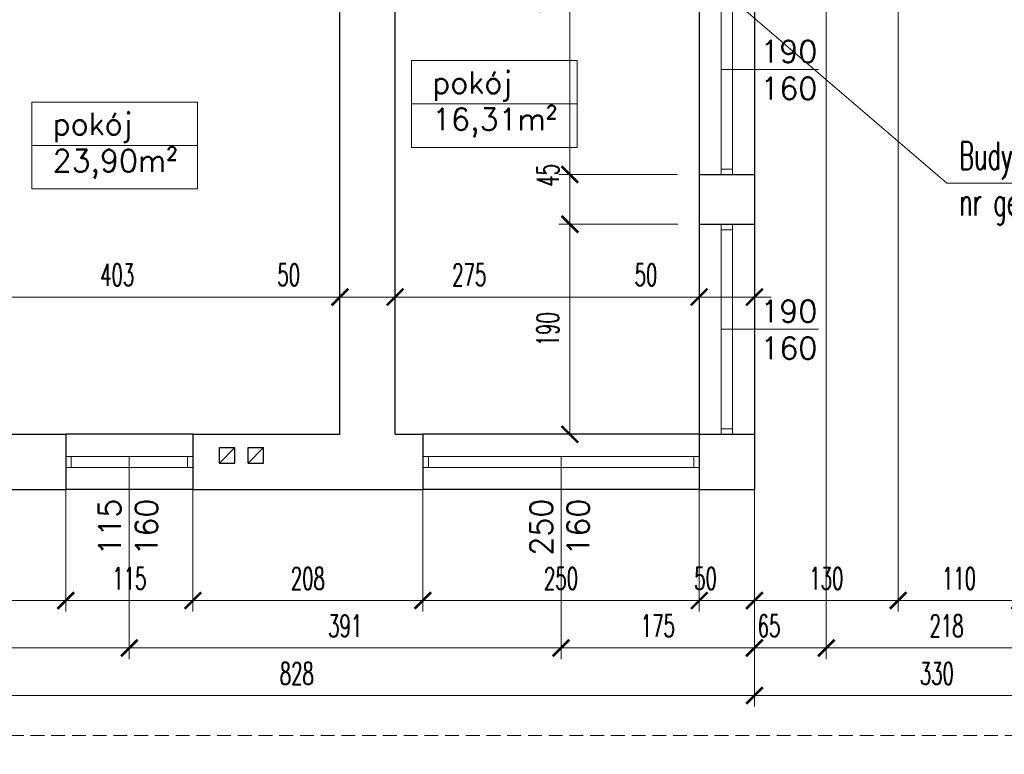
# Model space of a CAD drawing. Header units: millimetres. Extents: x 33311 to 435617, y -160714 to 185563.
# Tile 32 of 70: x 312348 to 321255, y -65051 to -58405. Entities that reach past the tile are written whole.
import ezdxf

# ---------------------------------------------------------------- set-up
doc = ezdxf.new("R2010")
doc.units = ezdxf.units.MM
doc.header["$MEASUREMENT"] = 0
doc.linetypes.add('HIDDEN2', pattern=[0.1875, 0.125, -0.0625])
doc.layers.get('Defpoints').update_dxf_attribs({"lineweight": 0})
for name, color, linetype, lineweight in [('[ 02przekrój istn', 42, 'Continuous', 30), ('[ 05widok istn', 50, 'Continuous', 30), ('[ 12stolarka istn', 211, 'Continuous', 13), ('[ 20ucięcie', 8, 'HIDDEN2', 13), ('[ 21kreskowanie', 9, 'Continuous', 13), ('[ 22wymiarowanie', 8, 'Continuous', 13), ('[ 23kota odnośnik', 1, 'Continuous', 13), ('[ 24ramka cienka', 1, 'Continuous', 13), ('[ 25ramka gruba', 4, 'Continuous', 30), ('[opisy2', 4, 'Continuous', 13), ('[opisy3', 2, 'Continuous', 30)]:
    doc.layers.add(name, color=color, linetype=linetype, lineweight=lineweight)
doc.styles.add('1.100', font='simplex.shx', dxfattribs={"height": 200})
doc.styles.add('99.2', font='simplex.shx', dxfattribs={"width": 0.6, "height": 200})
doc.styles.add('99.3', font='simplex.shx', dxfattribs={"width": 0.6, "height": 250})
doc.dimstyles.new('100cm', dxfattribs={"dimtxt": 200, "dimasz": 150, "dimexe": 100, "dimexo": 300, "dimgap": 100, "dimtad": 1, "dimdec": 0, "dimlfac": 0.1, "dimzin": 11, "dimtxsty": '99.2', "dimblk": 'ARCHTICK', "dimcen": 1.5, "dimclrd": 256, "dimclre": 256, "dimclrt": 4, "dimadec": 0, "dimazin": 0, "dimtfac": 0.75, "dimtdec": 0, "dimtix": 1, "dimtmove": 2, "dimatfit": 3, "dimfxl": 1, "dimtolj": 1, "dimtzin": 11, "dimlwd": -1, "dimlwe": -1, "dimarcsym": 0})

# ---------------------------------------------------------------- blocks, each defined once
blk = doc.blocks.new('_ArchTick')
at = {"color": 0, "linetype": 'ByBlock', "const_width": 0.15, "flags": 128}
blk.add_lwpolyline([(-0.5, -0.5), (0.5, 0.5)], dxfattribs=at)
blk = doc.blocks.new('*D250')
at = {"layer": '[ 22wymiarowanie', "transparency": 16777216}
for p, q in [((310714.5, -61409.5), (310714.5, -63760.3)), ((312764.5, -62533.9), (312764.5, -63760.3)), ((310714.5, -63660.3), (312764.5, -63660.3))]:
    blk.add_line(p, q, dxfattribs=at)
at = {"layer": 'Defpoints', "color": 0, "transparency": 16777216}
for p in [(310714.5, -61109.5), (312764.5, -62233.9), (312764.5, -63660.3)]:
    blk.add_point(p, dxfattribs=at)
at = {"layer": '[ 22wymiarowanie', "transparency": 16777216, "xscale": 150, "yscale": 150, "zscale": 150, "rotation": 180}
blk.add_blockref('_ArchTick', (310714.5, -63660.3), dxfattribs=at)
at = {"layer": '[ 22wymiarowanie', "transparency": 16777216, "xscale": 150, "yscale": 150, "zscale": 150}
blk.add_blockref('_ArchTick', (312764.5, -63660.3), dxfattribs=at)
at = {"layer": '[ 22wymiarowanie', "color": 4, "transparency": 16777216, "insert": (311739.5, -63460.3), "char_height": 200, "attachment_point": 5, "style": '99.2'}
blk.add_mtext('\\A1;\\H1x;\\W0.6;205', dxfattribs=at)
blk = doc.blocks.new('*D251')
at = {"layer": '[ 22wymiarowanie', "transparency": 16777216}
for p, q in [((312764.5, -62533.9), (312764.5, -63760.3)), ((313914.5, -62549.1), (313914.5, -63760.3)), ((312764.5, -63660.3), (313914.5, -63660.3))]:
    blk.add_line(p, q, dxfattribs=at)
at = {"layer": 'Defpoints', "color": 0, "transparency": 16777216}
for p in [(312764.5, -62233.9), (313914.5, -62249.1), (313914.5, -63660.3)]:
    blk.add_point(p, dxfattribs=at)
at = {"layer": '[ 22wymiarowanie', "transparency": 16777216, "xscale": 150, "yscale": 150, "zscale": 150, "rotation": 180}
blk.add_blockref('_ArchTick', (312764.5, -63660.3), dxfattribs=at)
at = {"layer": '[ 22wymiarowanie', "transparency": 16777216, "xscale": 150, "yscale": 150, "zscale": 150}
blk.add_blockref('_ArchTick', (313914.5, -63660.3), dxfattribs=at)
at = {"layer": '[ 22wymiarowanie', "color": 4, "transparency": 16777216, "insert": (313339.5, -63460.3), "char_height": 200, "attachment_point": 5, "style": '99.2'}
blk.add_mtext('\\A1;\\H1x;\\W0.6;115', dxfattribs=at)
blk = doc.blocks.new('*D252')
at = {"layer": '[ 22wymiarowanie', "transparency": 16777216}
for p, q in [((313914.5, -62549.1), (313914.5, -63760.3)), ((315994.5, -62540.1), (315994.5, -63760.3)), ((313914.5, -63660.3), (315994.5, -63660.3))]:
    blk.add_line(p, q, dxfattribs=at)
at = {"layer": 'Defpoints', "color": 0, "transparency": 16777216}
for p in [(313914.5, -62249.1), (315994.5, -62240.1), (315994.5, -63660.3)]:
    blk.add_point(p, dxfattribs=at)
at = {"layer": '[ 22wymiarowanie', "transparency": 16777216, "xscale": 150, "yscale": 150, "zscale": 150, "rotation": 180}
blk.add_blockref('_ArchTick', (313914.5, -63660.3), dxfattribs=at)
at = {"layer": '[ 22wymiarowanie', "transparency": 16777216, "xscale": 150, "yscale": 150, "zscale": 150}
blk.add_blockref('_ArchTick', (315994.5, -63660.3), dxfattribs=at)
at = {"layer": '[ 22wymiarowanie', "color": 4, "transparency": 16777216, "insert": (314954.5, -63460.3), "char_height": 200, "attachment_point": 5, "style": '99.2'}
blk.add_mtext('\\A1;\\H1x;\\W0.6;208', dxfattribs=at)
blk = doc.blocks.new('*D253')
at = {"layer": '[ 22wymiarowanie', "transparency": 16777216}
for p, q in [((315994.5, -62540.1), (315994.5, -63760.3)), ((318494.5, -62550), (318494.5, -63760.3)), ((315994.5, -63660.3), (318494.5, -63660.3))]:
    blk.add_line(p, q, dxfattribs=at)
at = {"layer": 'Defpoints', "color": 0, "transparency": 16777216}
for p in [(315994.5, -62240.1), (318494.5, -62250), (318494.5, -63660.3)]:
    blk.add_point(p, dxfattribs=at)
at = {"layer": '[ 22wymiarowanie', "transparency": 16777216, "xscale": 150, "yscale": 150, "zscale": 150, "rotation": 180}
blk.add_blockref('_ArchTick', (315994.5, -63660.3), dxfattribs=at)
at = {"layer": '[ 22wymiarowanie', "transparency": 16777216, "xscale": 150, "yscale": 150, "zscale": 150}
blk.add_blockref('_ArchTick', (318494.5, -63660.3), dxfattribs=at)
at = {"layer": '[ 22wymiarowanie', "color": 4, "transparency": 16777216, "insert": (317244.5, -63460.3), "char_height": 200, "attachment_point": 5, "style": '99.2'}
blk.add_mtext('\\A1;\\H1x;\\W0.6;250', dxfattribs=at)
blk = doc.blocks.new('*D254')
at = {"layer": '[ 22wymiarowanie', "transparency": 16777216}
for p, q in [((318494.5, -62550), (318494.5, -63760.3)), ((318994.5, -62587.7), (318994.5, -63760.3)), ((318494.5, -63660.3), (318994.5, -63660.3))]:
    blk.add_line(p, q, dxfattribs=at)
at = {"layer": 'Defpoints', "color": 0, "transparency": 16777216}
for p in [(318494.5, -62250), (318994.5, -62287.7), (318994.5, -63660.3)]:
    blk.add_point(p, dxfattribs=at)
at = {"layer": '[ 22wymiarowanie', "transparency": 16777216, "xscale": 150, "yscale": 150, "zscale": 150, "rotation": 180}
blk.add_blockref('_ArchTick', (318494.5, -63660.3), dxfattribs=at)
at = {"layer": '[ 22wymiarowanie', "transparency": 16777216, "xscale": 150, "yscale": 150, "zscale": 150}
blk.add_blockref('_ArchTick', (318994.5, -63660.3), dxfattribs=at)
at = {"layer": '[ 22wymiarowanie', "color": 4, "transparency": 16777216, "insert": (318551.2, -63460.3), "char_height": 200, "attachment_point": 5, "style": '99.2'}
blk.add_mtext('\\A1;\\H1x;\\W0.6;50', dxfattribs=at)
blk = doc.blocks.new('*D255')
at = {"layer": '[ 22wymiarowanie', "transparency": 16777216}
for p, q in [((320294.5, -56138.5), (320294.5, -63760.3)), ((318994.5, -62587.7), (318994.5, -63760.3)), ((318994.5, -63660.3), (320294.5, -63660.3))]:
    blk.add_line(p, q, dxfattribs=at)
at = {"layer": 'Defpoints', "color": 0, "transparency": 16777216}
for p in [(320294.5, -55838.5), (318994.5, -62287.7), (320294.5, -63660.3)]:
    blk.add_point(p, dxfattribs=at)
at = {"layer": '[ 22wymiarowanie', "transparency": 16777216, "xscale": 150, "yscale": 150, "zscale": 150, "rotation": 180}
blk.add_blockref('_ArchTick', (318994.5, -63660.3), dxfattribs=at)
at = {"layer": '[ 22wymiarowanie', "transparency": 16777216, "xscale": 150, "yscale": 150, "zscale": 150}
blk.add_blockref('_ArchTick', (320294.5, -63660.3), dxfattribs=at)
at = {"layer": '[ 22wymiarowanie', "color": 4, "transparency": 16777216, "insert": (319644.5, -63460.3), "char_height": 200, "attachment_point": 5, "style": '99.2'}
blk.add_mtext('\\A1;\\H1x;\\W0.6;130', dxfattribs=at)
blk = doc.blocks.new('*D256')
at = {"layer": '[ 22wymiarowanie', "transparency": 16777216}
for p, q in [((320294.5, -56138.5), (320294.5, -63760.3)), ((321394.5, -56127.5), (321394.5, -63760.3)), ((320294.5, -63660.3), (321394.5, -63660.3))]:
    blk.add_line(p, q, dxfattribs=at)
at = {"layer": 'Defpoints', "color": 0, "transparency": 16777216}
for p in [(320294.5, -55838.5), (321394.5, -55827.5), (321394.5, -63660.3)]:
    blk.add_point(p, dxfattribs=at)
at = {"layer": '[ 22wymiarowanie', "transparency": 16777216, "xscale": 150, "yscale": 150, "zscale": 150, "rotation": 180}
blk.add_blockref('_ArchTick', (320294.5, -63660.3), dxfattribs=at)
at = {"layer": '[ 22wymiarowanie', "transparency": 16777216, "xscale": 150, "yscale": 150, "zscale": 150}
blk.add_blockref('_ArchTick', (321394.5, -63660.3), dxfattribs=at)
at = {"layer": '[ 22wymiarowanie', "color": 4, "transparency": 16777216, "insert": (320844.5, -63460.3), "char_height": 200, "attachment_point": 5, "style": '99.2'}
blk.add_mtext('\\A1;\\H1x;\\W0.6;110', dxfattribs=at)
blk = doc.blocks.new('*D260')
at = {"layer": '[ 22wymiarowanie', "transparency": 16777216}
for p, q in [((310714.5, -62336.8), (310714.5, -64189)), ((313339.5, -62868.7), (313339.5, -64189)), ((310714.5, -64089), (313339.5, -64089))]:
    blk.add_line(p, q, dxfattribs=at)
at = {"layer": 'Defpoints', "color": 0, "transparency": 16777216}
for p in [(310714.5, -62036.8), (313339.5, -62568.7), (313339.5, -64089)]:
    blk.add_point(p, dxfattribs=at)
at = {"layer": '[ 22wymiarowanie', "transparency": 16777216, "xscale": 150, "yscale": 150, "zscale": 150, "rotation": 180}
blk.add_blockref('_ArchTick', (310714.5, -64089), dxfattribs=at)
at = {"layer": '[ 22wymiarowanie', "transparency": 16777216, "xscale": 150, "yscale": 150, "zscale": 150}
blk.add_blockref('_ArchTick', (313339.5, -64089), dxfattribs=at)
at = {"layer": '[ 22wymiarowanie', "color": 4, "transparency": 16777216, "insert": (312027, -63889), "char_height": 200, "attachment_point": 5, "style": '99.2'}
blk.add_mtext('\\A1;\\H1x;\\W0.6;263', dxfattribs=at)
blk = doc.blocks.new('*D261')
at = {"layer": '[ 22wymiarowanie', "transparency": 16777216}
for p, q in [((313339.5, -62868.7), (313339.5, -64189)), ((317244.5, -62879.4), (317244.5, -64189)), ((313339.5, -64089), (317244.5, -64089))]:
    blk.add_line(p, q, dxfattribs=at)
at = {"layer": 'Defpoints', "color": 0, "transparency": 16777216}
for p in [(313339.5, -62568.7), (317244.5, -62579.4), (317244.5, -64089)]:
    blk.add_point(p, dxfattribs=at)
at = {"layer": '[ 22wymiarowanie', "transparency": 16777216, "xscale": 150, "yscale": 150, "zscale": 150, "rotation": 180}
blk.add_blockref('_ArchTick', (313339.5, -64089), dxfattribs=at)
at = {"layer": '[ 22wymiarowanie', "transparency": 16777216, "xscale": 150, "yscale": 150, "zscale": 150}
blk.add_blockref('_ArchTick', (317244.5, -64089), dxfattribs=at)
at = {"layer": '[ 22wymiarowanie', "color": 4, "transparency": 16777216, "insert": (315292, -63889), "char_height": 200, "attachment_point": 5, "style": '99.2'}
blk.add_mtext('\\A1;\\H1x;\\W0.6;391', dxfattribs=at)
blk = doc.blocks.new('*D262')
at = {"layer": '[ 22wymiarowanie', "transparency": 16777216}
for p, q in [((318994.5, -62705.9), (318994.5, -64189)), ((317244.5, -62879.4), (317244.5, -64189)), ((317244.5, -64089), (318994.5, -64089))]:
    blk.add_line(p, q, dxfattribs=at)
at = {"layer": 'Defpoints', "color": 0, "transparency": 16777216}
for p in [(318994.5, -62405.9), (317244.5, -62579.4), (318994.5, -64089)]:
    blk.add_point(p, dxfattribs=at)
at = {"layer": '[ 22wymiarowanie', "transparency": 16777216, "xscale": 150, "yscale": 150, "zscale": 150, "rotation": 180}
blk.add_blockref('_ArchTick', (317244.5, -64089), dxfattribs=at)
at = {"layer": '[ 22wymiarowanie', "transparency": 16777216, "xscale": 150, "yscale": 150, "zscale": 150}
blk.add_blockref('_ArchTick', (318994.5, -64089), dxfattribs=at)
at = {"layer": '[ 22wymiarowanie', "color": 4, "transparency": 16777216, "insert": (318119.5, -63889), "char_height": 200, "attachment_point": 5, "style": '99.2'}
blk.add_mtext('\\A1;\\H1x;\\W0.6;175', dxfattribs=at)
blk = doc.blocks.new('*D263')
at = {"layer": '[ 22wymiarowanie', "transparency": 16777216}
for p, q in [((319644.5, -56200), (319644.5, -64189)), ((318994.5, -62705.9), (318994.5, -64189)), ((318994.5, -64089), (319644.5, -64089))]:
    blk.add_line(p, q, dxfattribs=at)
at = {"layer": 'Defpoints', "color": 0, "transparency": 16777216}
for p in [(319644.5, -55900), (318994.5, -62405.9), (319644.5, -64089)]:
    blk.add_point(p, dxfattribs=at)
at = {"layer": '[ 22wymiarowanie', "transparency": 16777216, "xscale": 150, "yscale": 150, "zscale": 150, "rotation": 180}
blk.add_blockref('_ArchTick', (318994.5, -64089), dxfattribs=at)
at = {"layer": '[ 22wymiarowanie', "transparency": 16777216, "xscale": 150, "yscale": 150, "zscale": 150}
blk.add_blockref('_ArchTick', (319644.5, -64089), dxfattribs=at)
at = {"layer": '[ 22wymiarowanie', "color": 4, "transparency": 16777216, "insert": (319126.2, -63889), "char_height": 200, "attachment_point": 5, "style": '99.2'}
blk.add_mtext('\\A1;\\H1x;\\W0.6;65', dxfattribs=at)
blk = doc.blocks.new('*D264')
at = {"layer": '[ 22wymiarowanie', "transparency": 16777216}
for p, q in [((319644.5, -56200), (319644.5, -64189)), ((321819.9, -56400.3), (321819.9, -64189)), ((319644.5, -64089), (321819.9, -64089))]:
    blk.add_line(p, q, dxfattribs=at)
at = {"layer": 'Defpoints', "color": 0, "transparency": 16777216}
for p in [(319644.5, -55900), (321819.9, -56100.3), (321819.9, -64089)]:
    blk.add_point(p, dxfattribs=at)
at = {"layer": '[ 22wymiarowanie', "transparency": 16777216, "xscale": 150, "yscale": 150, "zscale": 150, "rotation": 180}
blk.add_blockref('_ArchTick', (319644.5, -64089), dxfattribs=at)
at = {"layer": '[ 22wymiarowanie', "transparency": 16777216, "xscale": 150, "yscale": 150, "zscale": 150}
blk.add_blockref('_ArchTick', (321819.9, -64089), dxfattribs=at)
at = {"layer": '[ 22wymiarowanie', "color": 4, "transparency": 16777216, "insert": (320732.2, -63889), "char_height": 200, "attachment_point": 5, "style": '99.2'}
blk.add_mtext('\\A1;\\H1x;\\W0.6;218', dxfattribs=at)
blk = doc.blocks.new('*D268')
at = {"layer": '[ 22wymiarowanie', "transparency": 16777216}
for p, q in [((318994.5, -59639), (318994.5, -64619.1)), ((310714.5, -60717.6), (310714.5, -64619.1)), ((310714.5, -64519.1), (318994.5, -64519.1))]:
    blk.add_line(p, q, dxfattribs=at)
at = {"layer": 'Defpoints', "color": 0, "transparency": 16777216}
for p in [(318994.5, -59339), (310714.5, -60417.6), (318994.5, -64519.1)]:
    blk.add_point(p, dxfattribs=at)
at = {"layer": '[ 22wymiarowanie', "transparency": 16777216, "xscale": 150, "yscale": 150, "zscale": 150, "rotation": 180}
blk.add_blockref('_ArchTick', (310714.5, -64519.1), dxfattribs=at)
at = {"layer": '[ 22wymiarowanie', "transparency": 16777216, "xscale": 150, "yscale": 150, "zscale": 150}
blk.add_blockref('_ArchTick', (318994.5, -64519.1), dxfattribs=at)
at = {"layer": '[ 22wymiarowanie', "color": 4, "transparency": 16777216, "insert": (314854.5, -64319.1), "char_height": 200, "attachment_point": 5, "style": '99.2'}
blk.add_mtext('\\A1;\\H1x;\\W0.6;828', dxfattribs=at)
blk = doc.blocks.new('*D269')
at = {"layer": '[ 22wymiarowanie', "transparency": 16777216}
for p, q in [((322294.5, -57434), (322294.5, -64619.1)), ((318994.5, -59639), (318994.5, -64619.1)), ((318994.5, -64519.1), (322294.5, -64519.1))]:
    blk.add_line(p, q, dxfattribs=at)
at = {"layer": 'Defpoints', "color": 0, "transparency": 16777216}
for p in [(322294.5, -57134), (318994.5, -59339), (322294.5, -64519.1)]:
    blk.add_point(p, dxfattribs=at)
at = {"layer": '[ 22wymiarowanie', "transparency": 16777216, "xscale": 150, "yscale": 150, "zscale": 150, "rotation": 180}
blk.add_blockref('_ArchTick', (318994.5, -64519.1), dxfattribs=at)
at = {"layer": '[ 22wymiarowanie', "transparency": 16777216, "xscale": 150, "yscale": 150, "zscale": 150}
blk.add_blockref('_ArchTick', (322294.5, -64519.1), dxfattribs=at)
at = {"layer": '[ 22wymiarowanie', "color": 4, "transparency": 16777216, "insert": (320644.5, -64319.1), "char_height": 200, "attachment_point": 5, "style": '99.2'}
blk.add_mtext('\\A1;\\H1x;\\W0.6;330', dxfattribs=at)
blk = doc.blocks.new('*D307')
at = {"layer": '[ 22wymiarowanie', "transparency": 16777216}
for p, q in [((318278.2, -57905.9), (317224.6, -57905.9)), ((317324.6, -57905.9), (317324.6, -59805.9)), ((318299.3, -59805.9), (317224.6, -59805.9))]:
    blk.add_line(p, q, dxfattribs=at)
at = {"layer": 'Defpoints', "color": 0, "transparency": 16777216}
for p in [(318578.2, -57905.9), (317324.6, -59805.9), (318599.3, -59805.9)]:
    blk.add_point(p, dxfattribs=at)
at = {"layer": '[ 22wymiarowanie', "transparency": 16777216, "xscale": 150, "yscale": 150, "zscale": 150}
for p, rotation in [((317324.6, -57905.9), 90), ((317324.6, -59805.9), 270)]:
    blk.add_blockref('_ArchTick', p, dxfattribs=dict(at, rotation=rotation))
at = {"layer": '[ 22wymiarowanie', "color": 4, "transparency": 16777216, "insert": (317124.6, -58212.6), "char_height": 200, "attachment_point": 5, "rotation": 90, "style": '99.2'}
blk.add_mtext('\\A1;\\H1x;\\W0.6;190', dxfattribs=at)
blk = doc.blocks.new('*D308')
at = {"layer": '[ 22wymiarowanie', "transparency": 16777216}
for p, q in [((318299.3, -59805.9), (317224.6, -59805.9)), ((317324.6, -59805.9), (317324.6, -60255.9)), ((318302.7, -60255.9), (317224.6, -60255.9))]:
    blk.add_line(p, q, dxfattribs=at)
at = {"layer": 'Defpoints', "color": 0, "transparency": 16777216}
for p in [(318599.3, -59805.9), (317324.6, -60255.9), (318602.7, -60255.9)]:
    blk.add_point(p, dxfattribs=at)
at = {"layer": '[ 22wymiarowanie', "transparency": 16777216, "xscale": 150, "yscale": 150, "zscale": 150}
for p, rotation in [((317324.6, -59805.9), 90), ((317324.6, -60255.9), 270)]:
    blk.add_blockref('_ArchTick', p, dxfattribs=dict(at, rotation=rotation))
at = {"layer": '[ 22wymiarowanie', "color": 4, "transparency": 16777216, "insert": (317124.6, -59812.6), "char_height": 200, "attachment_point": 5, "rotation": 90, "style": '99.2'}
blk.add_mtext('\\A1;\\H1x;\\W0.6;45', dxfattribs=at)
blk = doc.blocks.new('*D309')
at = {"layer": '[ 22wymiarowanie', "transparency": 16777216}
for p, q in [((318302.7, -60255.9), (317224.6, -60255.9)), ((317324.6, -60255.9), (317324.6, -62155.9)), ((318302.7, -62155.9), (317224.6, -62155.9))]:
    blk.add_line(p, q, dxfattribs=at)
at = {"layer": 'Defpoints', "color": 0, "transparency": 16777216}
for p in [(318602.7, -60255.9), (317324.6, -62155.9), (318602.7, -62155.9)]:
    blk.add_point(p, dxfattribs=at)
at = {"layer": '[ 22wymiarowanie', "transparency": 16777216, "xscale": 150, "yscale": 150, "zscale": 150}
for p, rotation in [((317324.6, -60255.9), 90), ((317324.6, -62155.9), 270)]:
    blk.add_blockref('_ArchTick', p, dxfattribs=dict(at, rotation=rotation))
at = {"layer": '[ 22wymiarowanie', "color": 4, "transparency": 16777216, "insert": (317124.6, -61205.9), "char_height": 200, "attachment_point": 5, "rotation": 90, "style": '99.2'}
blk.add_mtext('\\A1;\\H1x;\\W0.6;190', dxfattribs=at)
blk = doc.blocks.new('*D823')
at = {"layer": '[ 22wymiarowanie', "transparency": 16777216}
for p, q in [((311214.5, -57781), (311214.5, -61013.8)), ((315244.5, -59537.7), (315244.5, -61013.8)), ((311214.5, -60913.8), (315244.5, -60913.8))]:
    blk.add_line(p, q, dxfattribs=at)
at = {"layer": 'Defpoints', "color": 0, "transparency": 16777216}
for p in [(311214.5, -57481), (315244.5, -59237.7), (315244.5, -60913.8)]:
    blk.add_point(p, dxfattribs=at)
at = {"layer": '[ 22wymiarowanie', "transparency": 16777216, "xscale": 150, "yscale": 150, "zscale": 150, "rotation": 180}
blk.add_blockref('_ArchTick', (311214.5, -60913.8), dxfattribs=at)
at = {"layer": '[ 22wymiarowanie', "transparency": 16777216, "xscale": 150, "yscale": 150, "zscale": 150}
blk.add_blockref('_ArchTick', (315244.5, -60913.8), dxfattribs=at)
at = {"layer": '[ 22wymiarowanie', "color": 4, "transparency": 16777216, "insert": (313229.5, -60713.8), "char_height": 200, "attachment_point": 5, "style": '99.2'}
blk.add_mtext('\\A1;\\H1x;\\W0.6;403', dxfattribs=at)
blk = doc.blocks.new('*D824')
at = {"layer": '[ 22wymiarowanie', "transparency": 16777216}
for p, q in [((315744.5, -59072.2), (315744.5, -61013.8)), ((315244.5, -59537.7), (315244.5, -61013.8)), ((315244.5, -60913.8), (315094.5, -60913.8)), ((315244.5, -60913.8), (315744.5, -60913.8)), ((315744.5, -60913.8), (315894.5, -60913.8))]:
    blk.add_line(p, q, dxfattribs=at)
at = {"layer": 'Defpoints', "color": 0, "transparency": 16777216}
for p in [(315744.5, -58772.2), (315244.5, -59237.7), (315744.5, -60913.8)]:
    blk.add_point(p, dxfattribs=at)
at = {"layer": '[ 22wymiarowanie', "transparency": 16777216, "xscale": 150, "yscale": 150, "zscale": 150}
blk.add_blockref('_ArchTick', (315244.5, -60913.8), dxfattribs=at)
at = {"layer": '[ 22wymiarowanie', "transparency": 16777216, "xscale": 150, "yscale": 150, "zscale": 150, "rotation": 180}
blk.add_blockref('_ArchTick', (315744.5, -60913.8), dxfattribs=at)
at = {"layer": '[ 22wymiarowanie', "color": 4, "transparency": 16777216, "insert": (314781.3, -60713.8), "char_height": 200, "attachment_point": 5, "style": '99.2'}
blk.add_mtext('\\A1;\\H1x;\\W0.6;50', dxfattribs=at)
blk = doc.blocks.new('*D825')
at = {"layer": '[ 22wymiarowanie', "transparency": 16777216}
for p, q in [((318494.5, -58800.9), (318494.5, -61013.8)), ((315744.5, -59072.2), (315744.5, -61013.8)), ((315744.5, -60913.8), (318494.5, -60913.8))]:
    blk.add_line(p, q, dxfattribs=at)
at = {"layer": 'Defpoints', "color": 0, "transparency": 16777216}
for p in [(318494.5, -58500.9), (315744.5, -58772.2), (318494.5, -60913.8)]:
    blk.add_point(p, dxfattribs=at)
at = {"layer": '[ 22wymiarowanie', "transparency": 16777216, "xscale": 150, "yscale": 150, "zscale": 150, "rotation": 180}
blk.add_blockref('_ArchTick', (315744.5, -60913.8), dxfattribs=at)
at = {"layer": '[ 22wymiarowanie', "transparency": 16777216, "xscale": 150, "yscale": 150, "zscale": 150}
blk.add_blockref('_ArchTick', (318494.5, -60913.8), dxfattribs=at)
at = {"layer": '[ 22wymiarowanie', "color": 4, "transparency": 16777216, "insert": (316414.4, -60713.8), "char_height": 200, "attachment_point": 5, "style": '99.2'}
blk.add_mtext('\\A1;\\H1x;\\W0.6;275', dxfattribs=at)
blk = doc.blocks.new('*D826')
at = {"layer": '[ 22wymiarowanie', "transparency": 16777216}
for p, q in [((318494.5, -58800.9), (318494.5, -61013.8)), ((318994.5, -58833.6), (318994.5, -61013.8)), ((318494.5, -60913.8), (318344.5, -60913.8)), ((318494.5, -60913.8), (318994.5, -60913.8)), ((318994.5, -60913.8), (319144.5, -60913.8))]:
    blk.add_line(p, q, dxfattribs=at)
at = {"layer": 'Defpoints', "color": 0, "transparency": 16777216}
for p in [(318494.5, -58500.9), (318994.5, -58533.6), (318994.5, -60913.8)]:
    blk.add_point(p, dxfattribs=at)
at = {"layer": '[ 22wymiarowanie', "transparency": 16777216, "xscale": 150, "yscale": 150, "zscale": 150}
blk.add_blockref('_ArchTick', (318494.5, -60913.8), dxfattribs=at)
at = {"layer": '[ 22wymiarowanie', "transparency": 16777216, "xscale": 150, "yscale": 150, "zscale": 150, "rotation": 180}
blk.add_blockref('_ArchTick', (318994.5, -60913.8), dxfattribs=at)
at = {"layer": '[ 22wymiarowanie', "color": 4, "transparency": 16777216, "insert": (318013.2, -60713.8), "char_height": 200, "attachment_point": 5, "style": '99.2'}
blk.add_mtext('\\A1;\\H1x;\\W0.6;50', dxfattribs=at)

msp = doc.modelspace()

# ---------------------------------------------------------------- hatches: boundary and pattern name
at = {"layer": '[ 21kreskowanie'}
h = msp.add_hatch(dxfattribs=at)
h.set_pattern_fill('HATCH', color=256, style=0, pattern_type=2)
h.set_pattern_definition([])
h.paths.add_polyline_path([(315994.54, -62155.92), (315994.54, -62655.92), (313914.54, -62655.92), (313914.54, -62155.92), (315244.54, -62155.92), (315244.54, -57975.92), (315744.54, -57975.92), (315744.54, -62155.92)], flags=17)
h.paths.add_polyline_path([(314154.54, -62275.92), (314154.54, -62415.92), (314294.54, -62415.92), (314294.54, -62275.92)])
h.paths.add_polyline_path([(314554.54, -62415.92), (314554.54, -62275.92), (314414.54, -62275.92), (314414.54, -62415.92)])
h = msp.add_hatch(dxfattribs=at)
h.set_pattern_fill('HATCH', color=256, style=0, pattern_type=2)
h.set_pattern_definition([])
h.paths.add_polyline_path([(318494.54, -59805.92), (318994.54, -59805.92), (318994.54, -60255.92), (318494.54, -60255.92)], flags=17)
h = msp.add_hatch(dxfattribs=at)
h.set_pattern_fill('HATCH', color=256, style=0, pattern_type=2)
h.set_pattern_definition([])
h.paths.add_polyline_path([(311173.65, -60833.81), (311214.54, -60833.81), (311214.54, -62155.92), (312764.54, -62155.92), (312764.54, -62655.92), (310928.71, -62655.92), (310938.75, -60305.92), (311214.54, -60305.92), (311214.54, -60593.81), (311173.65, -60593.81)], flags=9)
h = msp.add_hatch(dxfattribs=at)
h.set_pattern_fill('HATCH', color=256, style=0, pattern_type=2)
h.set_pattern_definition([])
h.paths.add_polyline_path([(318494.54, -62155.92), (318994.54, -62155.92), (318994.54, -62655.92), (318494.54, -62655.92)], flags=17)

# ---------------------------------------------------------------- linework, layer by layer
at = {"layer": '[ 02przekrój istn'}
for p, q in [((315244.54, -62155.92), (315244.54, -57975.92)), ((315744.54, -62155.92), (315744.54, -57975.92)), ((318494.54, -59805.92), (318494.54, -60255.92)), ((318494.54, -59805.92), (318994.54, -59805.92)), ((318994.54, -59805.92), (318994.54, -60255.92)), ((318494.54, -60255.92), (318994.54, -60255.92)), ((311214.54, -62155.92), (312764.54, -62155.92)), ((312764.54, -62155.92), (312764.54, -62655.92)), ((313914.54, -62155.92), (315244.54, -62155.92)), ((313914.54, -62155.92), (313914.54, -62655.92)), ((315744.54, -62155.92), (315994.54, -62155.92)), ((315994.54, -62155.92), (315994.54, -62655.92)), ((318494.54, -62155.92), (318494.54, -62655.92)), ((318494.54, -62155.92), (318994.54, -62155.92)), ((318994.54, -62155.92), (318994.54, -62655.92)), ((314154.54, -62275.92), (314294.54, -62275.92)), ((314154.54, -62415.92), (314154.54, -62275.92)), ((314154.54, -62415.92), (314294.54, -62275.92)), ((314294.54, -62415.92), (314294.54, -62275.92)), ((314414.54, -62415.92), (314414.54, -62275.92)), ((314414.54, -62275.92), (314554.54, -62275.92)), ((314414.54, -62415.92), (314554.54, -62275.92)), ((314554.54, -62415.92), (314554.54, -62275.92)), ((314154.54, -62415.92), (314294.54, -62415.92)), ((314414.54, -62415.92), (314554.54, -62415.92)), ((310714.54, -62655.92), (312764.54, -62655.92)), ((313914.54, -62655.92), (315994.54, -62655.92)), ((318494.54, -62655.92), (318994.54, -62655.92))]:
    msp.add_line(p, q, dxfattribs=at)
at = {"layer": '[ 05widok istn'}
for p, q in [((318494.54, -57905.92), (318494.54, -59805.92)), ((318994.54, -57905.92), (318994.54, -59805.92)), ((318494.54, -60255.92), (318494.54, -62155.92)), ((318994.54, -60255.92), (318994.54, -62155.92)), ((313914.54, -62155.92), (312764.54, -62155.92)), ((318494.54, -62155.92), (315994.54, -62155.92)), ((313914.54, -62655.92), (312764.54, -62655.92)), ((318494.54, -62655.92), (315994.54, -62655.92))]:
    msp.add_line(p, q, dxfattribs=at)
at = {"layer": '[ 12stolarka istn'}
for p, q in [((318694.54, -57905.92), (318694.54, -59805.92)), ((318794.54, -57905.92), (318794.54, -59805.92)), ((318794.54, -59755.92), (318694.54, -59755.92)), ((318694.54, -60255.92), (318694.54, -62155.92)), ((318794.54, -60255.92), (318794.54, -62155.92)), ((318794.54, -60305.92), (318694.54, -60305.92)), ((318794.54, -62105.92), (318694.54, -62105.92)), ((313914.54, -62355.92), (312764.54, -62355.92)), ((312814.54, -62455.92), (312814.54, -62355.92)), ((313864.54, -62455.92), (313864.54, -62355.92)), ((318494.54, -62355.92), (315994.54, -62355.92)), ((316044.54, -62455.92), (316044.54, -62355.92)), ((318444.54, -62455.92), (318444.54, -62355.92)), ((313914.54, -62455.92), (312764.54, -62455.92)), ((318494.54, -62455.92), (315994.54, -62455.92))]:
    msp.add_line(p, q, dxfattribs=at)
at = {"layer": '[ 20ucięcie', "linetype": 'HIDDEN2', "ltscale": 1000}
msp.add_line((338633.95, -64881.08), (308209.55, -64881.08), dxfattribs=at)
at = {"layer": '[ 23kota odnośnik'}
for p, q in [((318694.54, -58855.92), (319574.63, -58855.92)), ((315892.79, -59167.63), (317389.59, -59167.63)), ((312459.07, -59542.47), (313955.87, -59542.47)), ((318694.54, -61205.92), (319574.63, -61205.92)), ((313339.54, -62355.92), (313339.54, -63257.77)), ((317244.54, -62355.92), (317244.54, -63257.77))]:
    msp.add_line(p, q, dxfattribs=at)
at = {"layer": '[ 23kota odnośnik', "extrusion": (1.03363e-16, 0.997989, 0.063383), "elevation": -57340.39, "flags": 128}
msp.add_lwpolyline([(-323288.71, 41940.83), (-320734.13, 41940.83), (-317907.57, 3641.74)], dxfattribs=at)
at = {"layer": '[ 23kota odnośnik'}
for points in [[(315892.79, -58775.41), (317389.59, -58775.41), (317389.59, -59559.84), (315892.79, -59559.84)], [(312459.07, -59150.26), (313955.87, -59150.26), (313955.87, -59934.69), (312459.07, -59934.69)]]:
    msp.add_3dface(points, dxfattribs=at)
at = {"layer": '[ 24ramka cienka', "ltscale": 2}
msp.add_3dface([(342644.54, -71613.79), (300644.54, -71613.79), (300644.54, -41913.79), (342644.54, -41913.79)], dxfattribs=at)
at = {"layer": '[ 25ramka gruba', "ltscale": 2}
for points in [[(303144.54, -42413.79), (342144.54, -42413.79), (342144.54, -71113.79), (303144.54, -71113.79)], [(342144.54, -71113.79), (303144.54, -71113.79), (303144.54, -42413.79), (342144.54, -42413.79)]]:
    msp.add_3dface(points, dxfattribs=at)

# ---------------------------------------------------------------- texts
at = {"layer": '[opisy2', "linetype": 'Continuous', "char_height": 200, "style": '1.100'}
for s, insert, width, attachment_point in [('190\\P160', (319306.12, -58592.97), 782.2574, 2), ('pokój\\P16,31m²', (316079.46, -58872.24), 2039.1681, 1), ('pokój\\P23,90m²', (312645.75, -59247.09), 2039.1681, 1), ('190\\P160', (319306.12, -60942.97), 782.2574, 2)]:
    msp.add_mtext(s, dxfattribs=dict(at, insert=insert, width=width, attachment_point=attachment_point))
at = {"layer": '[opisy2', "linetype": 'Continuous', "char_height": 200, "width": 314.8712, "attachment_point": 2, "rotation": 90, "style": '1.100'}
for s, insert in [('115\\P160', (313061.53, -62996.8)), ('250\\P160', (316966.53, -62996.8))]:
    msp.add_mtext(s, dxfattribs=dict(at, insert=insert))
at = {"layer": '[opisy3', "linetype": 'Continuous', "insert": (320846.49, -59509.98, 38222.08), "char_height": 250, "attachment_point": 1, "style": '99.3'}
msp.add_mtext('\\H1x;\\W0.6;Budynek mieszkalny B1\\Pnr geod 31 do rozbiórki', dxfattribs=at)

# ---------------------------------------------------------------- dimensions: what is measured, and where the dimension line sits
at = {"layer": '[ 22wymiarowanie'}
for base, p1, p2, picture, middle in [((320294.54, -63660.33), (318994.54, -62287.69), (320294.54, -55838.5), '*D255', (319644.54, -63460.33)), ((321394.54, -63660.33), (320294.54, -55838.5), (321394.54, -55827.49), '*D256', (320844.54, -63460.33)), ((321819.92, -64088.96), (319644.54, -55900.04), (321819.92, -56100.31), '*D264', (320732.23, -63888.96)), ((322294.54, -64519.08), (318994.54, -59339.01), (322294.54, -57134.01), '*D269', (320644.54, -64319.08)), ((315244.54, -60913.81), (311214.54, -57481.02), (315244.54, -59237.72), '*D823', (313229.54, -60713.81)), ((318994.54, -64519.08), (310714.54, -60417.57), (318994.54, -59339.01), '*D268', (314854.54, -64319.08)), ((313339.53778052, -64088.95937274), (310714.53778052, -62036.75938041), (313339.53778052, -62568.68759432), '*D260', (312027.03778052, -63888.95937274)), ((313914.54, -63660.33), (312764.54, -62233.89), (313914.54, -62249.09), '*D251', (313339.54, -63460.33)), ((315994.54, -63660.33), (313914.54, -62249.09), (315994.54, -62240.09), '*D252', (314954.54, -63460.33)), ((318494.54, -63660.33), (315994.54, -62240.09), (318494.54, -62250.05), '*D253', (317244.54, -63460.33)), ((318994.54, -64088.96), (317244.54, -62579.37), (318994.54, -62405.92), '*D262', (318119.54, -63888.96)), ((317244.53778052, -64088.95937274), (313339.53778052, -62568.68759432), (317244.53778052, -62579.36558854), '*D261', (315292.03778052, -63888.95937274))]:
    dim = msp.add_linear_dim(base=base, p1=p1, p2=p2, text='\\H1x;\\W0.6;<>', dimstyle='100cm', override={"dimatfit": 1}, dxfattribs=at)
    dim.commit()
    dim.dimension.update_dxf_attribs({"geometry": picture, "text_midpoint": middle})
for base, p1, p2, picture, middle in [((319644.54, -64088.96), (318994.54, -62405.92), (319644.54, -55900.04), '*D263', (319126.2, -63888.96)), ((318494.54, -60913.81), (315744.54, -58772.18), (318494.54, -58500.91), '*D825', (316414.43, -60713.81)), ((318994.54, -60913.81), (318494.54, -58500.91), (318994.54, -58533.58), '*D826', (318013.15, -60713.81)), ((315744.54, -60913.81), (315244.54, -59237.72), (315744.54, -58772.18), '*D824', (314781.35, -60713.81)), ((312764.54, -63660.33), (310714.54, -61109.48), (312764.54, -62233.89), '*D250', (311739.54, -63460.33)), ((318994.54, -63660.33), (318494.54, -62250.05), (318994.54, -62287.69), '*D254', (318551.2, -63460.33))]:
    dim = msp.add_linear_dim(base=base, p1=p1, p2=p2, text='\\H1x;\\W0.6;<>', dimstyle='100cm', override={"dimatfit": 1}, dxfattribs=at)
    dim.commit()
    dim.dimension.update_dxf_attribs({"geometry": picture, "text_midpoint": middle, "dimtype": 160})
for base, p1, p2, picture, middle in [((317324.58, -59805.92), (318578.19, -57905.92), (318599.26, -59805.92), '*D307', (317124.58, -58212.65)), ((317324.58, -60255.92), (318599.26, -59805.92), (318602.74, -60255.92), '*D308', (317124.58, -59812.59))]:
    dim = msp.add_linear_dim(base=base, p1=p1, p2=p2, angle=270, text='\\H1x;\\W0.6;<>', dimstyle='100cm', override={"dimatfit": 1}, dxfattribs=at)
    dim.commit()
    dim.dimension.update_dxf_attribs({"geometry": picture, "text_midpoint": middle, "dimtype": 160})
dim = msp.add_linear_dim(base=(317324.58, -62155.92), p1=(318602.74, -60255.92), p2=(318602.74, -62155.92), angle=270, text='\\H1x;\\W0.6;<>', dimstyle='100cm', override={"dimatfit": 1}, dxfattribs=at)
dim.commit()
dim.dimension.update_dxf_attribs({"geometry": '*D309', "text_midpoint": (317124.58, -61205.92)})

doc.saveas('drawing.dxf')
